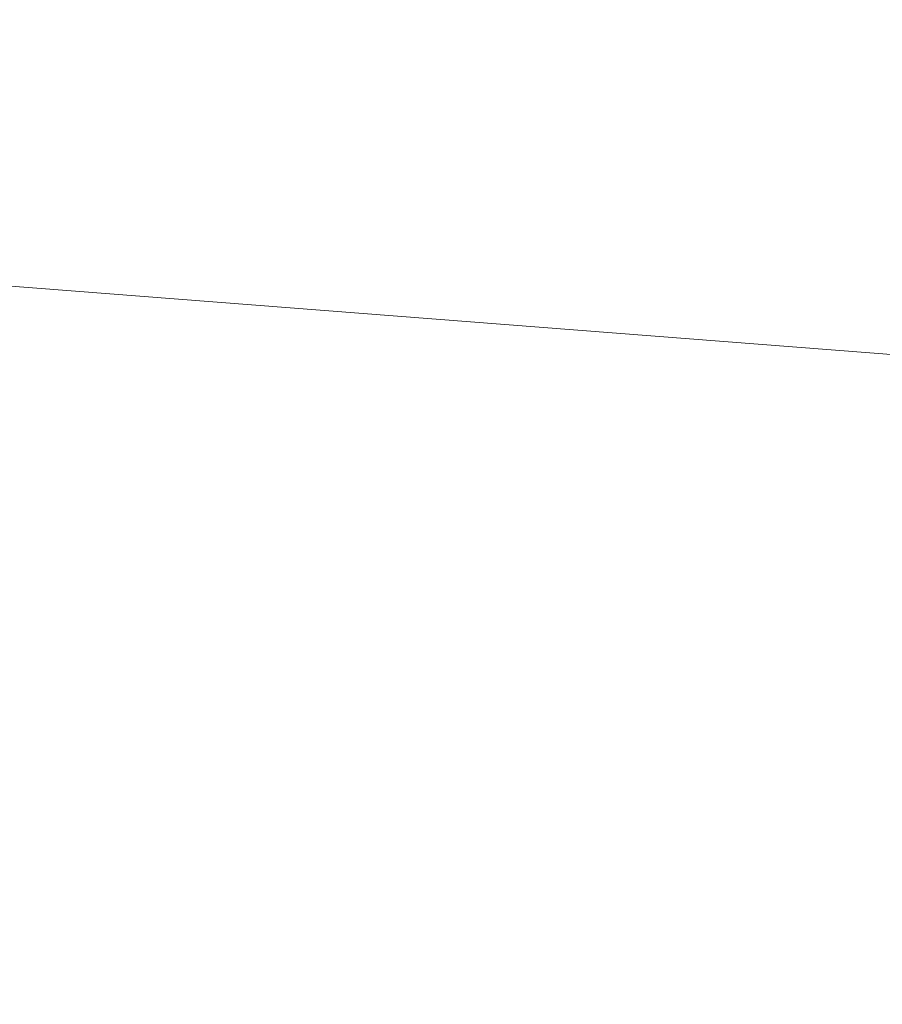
# Model space of a CAD drawing. Header units: metres. Extents: x 179483 to 180084, y 582739 to 582904.
# Tile 199 of 205: x 179813.9419 to 179813.9614, y 582836.4436 to 582836.4658. Entities that reach past the tile are written whole.
import ezdxf

# ---------------------------------------------------------------- set-up
doc = ezdxf.new("R2010")
doc.units = ezdxf.units.M
doc.layers.add('TA - VERSTOORD_GEBIED', color=30, linetype='CONTINUOUS', lineweight=18)
doc.layers.add('TA - VRIJGEGEVEN TOT 4M-MV', color=3, linetype='CONTINUOUS', lineweight=18)

msp = doc.modelspace()

# ---------------------------------------------------------------- hatches: boundary and pattern name
at = {"layer": 'TA - VRIJGEGEVEN TOT 4M-MV'}
h = msp.add_hatch(dxfattribs=at)
h.set_pattern_fill('ANSI31', color=256, scale=0.3, angle=90, style=0)
h.paths.add_polyline_path([(179814.884387, 582835.636527), (179814.585697, 582836.409739), (179799.701515, 582837.565915), (179789.269107, 582838.532611), (179789.568318, 582835.070317), (179790.580807, 582835.751438), (179793.232667, 582835.431313), (179800.597998, 582834.54219), (179812.538323, 582833.309605)])

# ---------------------------------------------------------------- linework, layer by layer
at = {"layer": 'TA - VERSTOORD_GEBIED', "linetype": 'ByBlock'}
for points in [[(179789.269107, 582838.532611), (179789.568318, 582835.070317), (179790.580807, 582835.751438), (179793.232667, 582835.431313), (179800.597998, 582834.54219), (179812.538323, 582833.309605), (179814.884387, 582835.636527), (179814.585697, 582836.409739), (179799.701515, 582837.565915)], [(179789.568318, 582835.070317), (179789.269107, 582838.532611), (179799.701515, 582837.565915), (179814.585697, 582836.409739), (179814.884387, 582835.636527), (179812.538323, 582833.309605), (179800.597998, 582834.54219), (179793.232667, 582835.431313), (179790.580807, 582835.751438)]]:
    msp.add_lwpolyline(points, close=True, dxfattribs=at)
at = {"layer": 'TA - VRIJGEGEVEN TOT 4M-MV', "linetype": 'ByBlock'}
for points in [[(179814.585697, 582836.409739), (179814.884387, 582835.636527), (179812.538323, 582833.309605), (179800.597998, 582834.54219), (179793.232667, 582835.431313), (179790.580807, 582835.751438), (179789.568318, 582835.070317), (179789.269107, 582838.532611), (179799.701515, 582837.565915)], [(179789.568318, 582835.070317), (179789.269107, 582838.532611), (179799.701515, 582837.565915), (179814.585697, 582836.409739), (179814.884387, 582835.636527), (179812.538323, 582833.309605), (179800.597998, 582834.54219), (179793.232667, 582835.431313), (179790.580807, 582835.751438)]]:
    msp.add_lwpolyline(points, close=True, dxfattribs=at)

doc.saveas('drawing.dxf')
